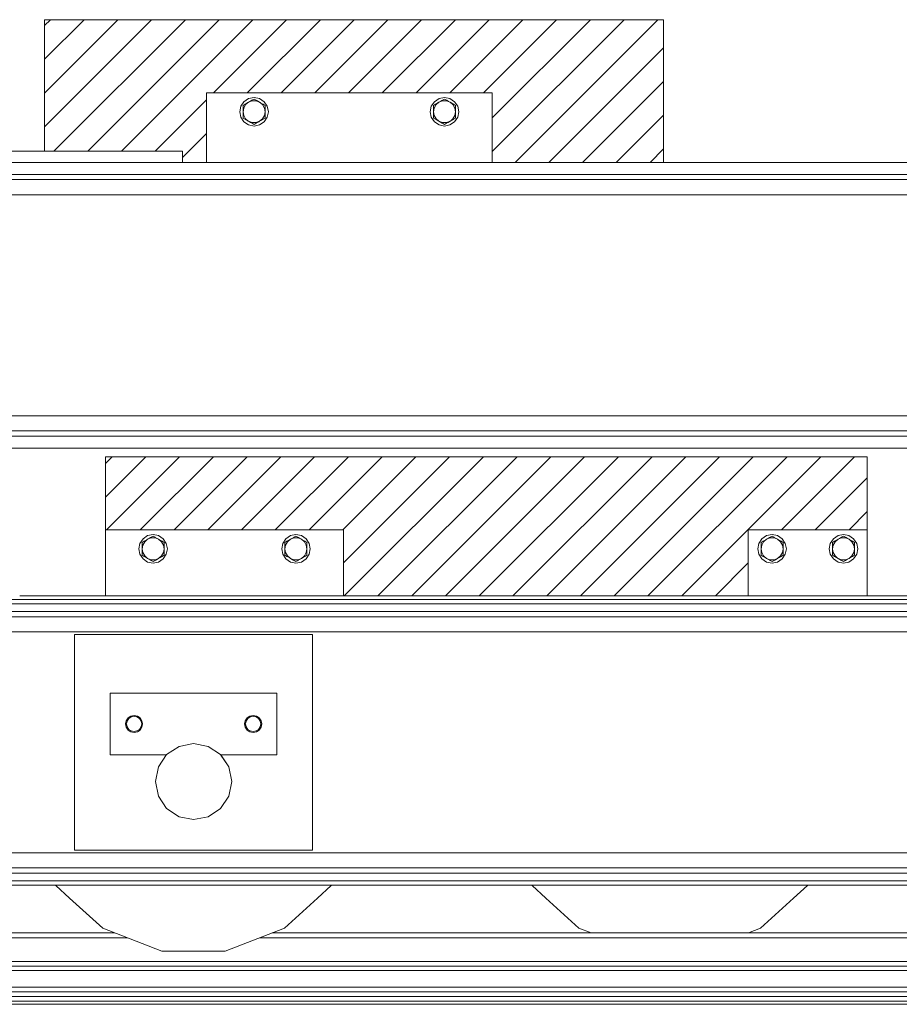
# Model space of a CAD drawing. Header units: millimetres. Extents: x 53056 to 116131, y -669674 to -625124.
# Tile 171 of 256: x 58090 to 59014, y -635887 to -634853. Entities that reach past the tile are written whole.
import ezdxf

# ---------------------------------------------------------------- set-up
doc = ezdxf.new("R2010")
doc.units = ezdxf.units.MM
doc.header["$MEASUREMENT"] = 0
doc.linetypes.add('DGN Style 1', pattern=[536.1990872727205, 0.8921781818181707, -535.3069090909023])
for name, color, linetype, lineweight in [('Main Cradle', 7, 'Continuous', 0), ('Main Cradle Blocks', 7, 'Continuous', 0), ('Main Cradle Rails', 7, 'Continuous', 0), ('Side Cradle Blocks', 7, 'Continuous', 0), ('Side Cradle Stbd', 7, 'Continuous', 0)]:
    doc.layers.add(name, color=color, linetype=linetype, lineweight=lineweight)

# ---------------------------------------------------------------- blocks, each defined once
blk = doc.blocks.new('*U55')
at = {"linetype": 'Continuous', "lineweight": 0}
h = blk.add_hatch(dxfattribs=at)
h.set_pattern_fill('HATCH', color=30, style=0, pattern_type=2)
h.set_pattern_definition([(45, (-25926.318318, 12465.791393), (-17.71895608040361, 17.71895608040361), [])])
h.paths.add_polyline_path([(-26332.89747780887, 12408.1757699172), (-26332.89747780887, 12396.1757699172), (-26307.75592507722, 12396.17580081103), (-26307.75592507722, 12469.45638980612), (-26007.75592507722, 12469.45638980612), (-26007.75592507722, 12396.1757699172), (-25827.75592507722, 12396.17580081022), (-25827.75592507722, 12546.1757699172), (-26477.75592507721, 12546.1757699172), (-26477.75592507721, 12408.1757699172)])
h = blk.add_hatch(dxfattribs=at)
h.set_pattern_fill('HATCH', color=30, style=0, pattern_type=2)
h.set_pattern_definition([(45, (-25950.134177, 12024.377416), (-17.71895608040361, 17.71895608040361), [])])
h.paths.add_polyline_path([(-25738.75592507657, 11940.97758303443), (-25738.75592507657, 12010.35817203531), (-25613.75592507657, 12010.35817203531), (-25613.75592507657, 12087.07755214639), (-26413.75592507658, 12087.07755214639), (-26413.75592507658, 12010.35817203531), (-26163.75592507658, 12010.35817203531), (-26163.75592507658, 11940.97755214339)])
at = {"color": 30, "linetype": 'Continuous', "lineweight": 0, "flags": 128}
for points in [[(-26332.89747780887, 12408.1757699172), (-26332.89747780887, 12396.1757699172), (-26307.75592507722, 12396.17580081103), (-26307.75592507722, 12469.45638980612), (-26007.75592507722, 12469.45638980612), (-26007.75592507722, 12396.1757699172), (-25827.75592507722, 12396.17580081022), (-25827.75592507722, 12546.1757699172), (-26477.75592507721, 12546.1757699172), (-26477.75592507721, 12408.1757699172), (-26332.89747780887, 12408.1757699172)], [(-25738.75592507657, 11940.97758303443), (-25738.75592507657, 12010.35817203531), (-25613.75592507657, 12010.35817203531), (-25613.75592507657, 12087.07755214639), (-26413.75592507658, 12087.07755214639), (-26413.75592507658, 12010.35817203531), (-26163.75592507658, 12010.35817203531), (-26163.75592507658, 11940.97755214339), (-25738.75592507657, 11940.97758303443)]]:
    blk.add_lwpolyline(points, close=True, dxfattribs=at)
at = {"layer": 'Main Cradle', "color": 7, "linetype": 'Continuous', "lineweight": 0}
for p, q in [((-25343.88767904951, 11937.07755214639), (-26643.8559250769, 11937.07755214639)), ((-26503.85230510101, 11940.97755214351), (-25343.88767904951, 11940.97755214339)), ((-26387.9447127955, 11932.46017458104), (-26643.8559250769, 11932.46017458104)), ((-26196.25590217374, 11900.30945071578), (-26446.25590217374, 11900.30944724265)), ((-26446.25590217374, 11900.30944724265), (-26446.25589902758, 11673.84921775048)), ((-26196.25589902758, 11673.84922122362), (-26196.25590217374, 11900.30945071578)), ((-26233.75587666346, 11838.87933550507), (-26408.75587666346, 11838.87933307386)), ((-26408.75587666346, 11838.87933307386), (-26408.75587576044, 11773.87933307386)), ((-26233.75587576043, 11773.87933550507), (-26233.75587666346, 11838.87933550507)), ((-26383.75585292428, 11815.3793395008), (-26387.20000380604, 11814.69425524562)), ((-26389.41271717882, 11800.72247642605), (-26391.14689922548, 11803.31786319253)), ((-26258.75590398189, 11797.37934039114), (-26262.20005488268, 11798.06442455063)), ((-26258.75591420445, 11798.37933249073), (-26261.81738167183, 11798.98829618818)), ((-26255.31175310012, 11798.06442464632), (-26258.75590398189, 11797.37934039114)), ((-26408.75587576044, 11773.87933307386), (-26349.82169710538, 11773.8793338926)), ((-26349.54033362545, 11774.16348829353), (-26349.82165936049, 11773.87933497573)), ((-26349.82165936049, 11773.87933497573), (-26349.8216593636, 11773.87933498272)), ((-26349.82166013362, 11773.8793340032), (-26349.82166015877, 11773.87933405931)), ((-26349.82166008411, 11773.8793338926), (-26349.82166013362, 11773.8793340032)), ((-26284.30076728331, 11761.18666968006), (-26292.97167751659, 11774.16360351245)), ((-26292.69023836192, 11773.87933577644), (-26292.69023835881, 11773.87933576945)), ((-26292.69023771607, 11773.87933485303), (-26292.69023766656, 11773.87933474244)), ((-26292.69023766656, 11773.87933474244), (-26292.69023764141, 11773.87933468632)), ((-26292.69020061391, 11773.87933468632), (-26233.75587576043, 11773.87933550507)), ((-26284.3391194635, 11761.244693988), (-26284.30506001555, 11761.19316449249)), ((-26281.25592684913, 11745.87946510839), (-26284.30068331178, 11761.18648840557)), ((-26336.5632851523, 11708.92415035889), (-26321.25594781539, 11705.8793318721)), ((-26303.28592507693, 11671.04692960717), (-26791.30589418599, 11671.04692960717)), ((-26446.25589902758, 11673.84921775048), (-26196.25589902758, 11673.84922122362)), ((-26781.59533711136, 11649.66949558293), (-26387.94471280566, 11649.66949558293)), ((-26643.8559250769, 11641.69492971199), (-26387.94471280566, 11641.69492971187)), ((-25343.88767904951, 11637.07755214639), (-26643.8559250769, 11637.07755214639)), ((-26225.86636613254, 11591.81999056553), (-26191.1132171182, 11623.50167288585)), ((-25725.86636613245, 11591.81999056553), (-25691.11321711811, 11623.50167288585)), ((-26287.96046108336, 11567.76460903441), (-26225.86636613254, 11591.81999056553)), ((-25738.61958961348, 11586.87936526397), (-25725.86636613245, 11591.81999056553))]:
    blk.add_line(p, q, dxfattribs=at)
at = {"layer": 'Main Cradle', "color": 7, "linetype": 'Continuous', "lineweight": 0, "flags": 128}
for points in [[(-25343.88767904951, 11932.46017458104), (-25571.25592507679, 11932.46017458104), (-25979.60031893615, 11932.46017458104), (-26387.9447127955, 11932.46017458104)], [(-25343.88767904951, 11919.05730642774), (-25815.26592507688, 11919.05730642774), (-26303.28592507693, 11919.05730642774), (-26788.23588402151, 11919.05730642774)], [(-25343.88767904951, 11924.48560870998), (-25571.25592507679, 11924.48560870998), (-25979.60031893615, 11924.48560870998), (-26387.9447127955, 11924.48560870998), (-26781.59533708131, 11924.48560870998)], [(-25343.88767904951, 11903.10817468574), (-25815.26592507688, 11903.10817468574), (-26303.28592507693, 11903.10817468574), (-26791.30589418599, 11903.10817468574)], [(-26387.20000380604, 11814.69425524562), (-26390.11981391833, 11812.74330044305), (-26392.0707686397, 11809.82349027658), (-26392.75585279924, 11806.37933937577), (-26392.07076854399, 11802.93518849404), (-26390.1198137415, 11800.01537838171), (-26387.20000357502, 11798.0644236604), (-26387.20000357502, 11798.0644236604)], [(-26391.14689922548, 11803.31786319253), (-26391.75586300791, 11806.37933064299), (-26391.14689931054, 11809.44079811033), (-26389.412717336, 11812.03618492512), (-26386.81733056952, 11813.77036697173), (-26383.75586311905, 11814.37933075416), (-26380.69439565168, 11813.77036705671), (-26378.09900883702, 11812.03618508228), (-26376.36482679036, 11809.44079831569), (-26375.75586300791, 11806.37933086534), (-26376.36482670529, 11803.31786339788), (-26376.36482670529, 11803.31786339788)], [(-26375.4409369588, 11802.93518872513), (-26375.4409369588, 11802.93518872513), (-26374.75585279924, 11806.37933962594), (-26375.44093705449, 11809.82349050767), (-26377.39189185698, 11812.74330062), (-26380.31170202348, 11814.69425534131), (-26383.75585292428, 11815.3793395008)], [(-26262.2000548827, 11798.06442455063), (-26262.20005488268, 11798.06442455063), (-26265.1198650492, 11800.01537927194), (-26267.07081985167, 11802.93518938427), (-26267.75590410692, 11806.37934026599), (-26267.07081994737, 11809.82349116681), (-26265.11986522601, 11812.74330133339), (-26262.20005511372, 11814.69425613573), (-26258.75590423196, 11815.37934039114), (-26255.31175333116, 11814.69425623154), (-26252.39194316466, 11812.74330151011), (-26250.44098836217, 11809.82349139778), (-26249.75590410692, 11806.37934051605), (-26250.44098826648, 11802.93518961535), (-26250.44098826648, 11802.93518961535)], [(-26261.81738167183, 11798.98829618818), (-26264.4127684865, 11800.72247816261), (-26266.14695053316, 11803.31786492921), (-26266.75591431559, 11806.37933237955), (-26266.14695061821, 11809.44079984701), (-26264.41276864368, 11812.03618666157), (-26261.8173818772, 11813.7703687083), (-26258.75591442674, 11814.37933249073), (-26255.69444695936, 11813.7703687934), (-26253.09906014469, 11812.03618681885), (-26251.36487809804, 11809.44080005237), (-26250.75591431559, 11806.37933260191), (-26251.36487801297, 11803.31786513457), (-26251.36487801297, 11803.31786513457)], [(-26387.20000357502, 11798.0644236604), (-26383.75585267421, 11797.3793395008), (-26380.31170179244, 11798.06442375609), (-26377.39189168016, 11800.01537855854), (-26375.4409369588, 11802.93518872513)], [(-26376.36482670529, 11803.31786339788), (-26378.09900867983, 11800.72247658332), (-26380.69439544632, 11798.9882945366), (-26383.75586289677, 11798.37933075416), (-26386.81733036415, 11798.9882944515)], [(-26251.36487801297, 11803.31786513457), (-26253.09905998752, 11800.72247831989), (-26255.694446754, 11798.98829627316), (-26258.75591420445, 11798.37933249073)], [(-26250.44098826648, 11802.93518961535), (-26252.39194298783, 11800.01537944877), (-26255.31175310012, 11798.06442464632)], [(-26386.81733036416, 11798.9882944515), (-26386.81733036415, 11798.9882944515), (-26389.41271717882, 11800.72247642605)], [(-26305.94861158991, 11782.8345133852), (-26321.25594892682, 11785.8793318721), (-26336.56328617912, 11782.83451295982), (-26349.54022001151, 11774.16360272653), (-26358.21112988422, 11761.18666865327)], [(-26284.30417379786, 11761.19182349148), (-26292.69023835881, 11773.87933576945), (-26292.97167751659, 11774.16360351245), (-26305.94861158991, 11782.8345133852), (-26305.94861158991, 11782.8345133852)], [(-26292.69023835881, 11773.87933576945), (-26292.97167761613, 11774.16360373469), (-26292.97167775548, 11774.16360382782)], [(-26284.30505989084, 11761.19316421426), (-26285.02312419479, 11762.27954386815), (-26292.54559438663, 11773.6604999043)], [(-26358.21112988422, 11761.18666865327), (-26358.21112988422, 11761.18666865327), (-26361.2559483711, 11745.87933131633), (-26358.2111294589, 11730.57199406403), (-26349.54021922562, 11717.59506023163), (-26336.5632851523, 11708.92415035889)], [(-26321.25594781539, 11705.8793318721), (-26305.94861056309, 11708.92415078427), (-26292.9716767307, 11717.59506101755), (-26284.30076685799, 11730.57199509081), (-26281.2559483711, 11745.87933242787), (-26284.30076728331, 11761.18666968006), (-26284.30092925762, 11761.18691473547)], [(-26284.30071851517, 11730.57199293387), (-26284.30071851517, 11730.57199293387), (-26281.25591493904, 11745.87925530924)], [(-26292.97163512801, 11717.59505435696), (-26292.97162838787, 11717.59505886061), (-26284.30071851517, 11730.57199293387)], [(-25343.88767904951, 11671.04692960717), (-25815.26592507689, 11671.04692960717), (-26303.28592507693, 11671.04692960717)], [(-25343.88767904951, 11655.09779786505), (-25815.26592507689, 11655.09779786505), (-26303.28592507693, 11655.09779786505), (-26788.23588402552, 11655.09779786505)], [(-26387.94471280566, 11649.66949558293), (-25979.60031894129, 11649.66949558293), (-25571.25592507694, 11649.66949558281), (-25343.88767904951, 11649.66949558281)], [(-26466.05357425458, 11637.07752125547), (-26465.85659625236, 11636.68193611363), (-26451.3985356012, 11623.50167268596)], [(-26387.94471280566, 11641.69492971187), (-25979.60031894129, 11641.69492971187), (-25571.25592507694, 11641.69492971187), (-25343.88767904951, 11641.69492971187)], [(-26191.11321733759, 11623.50167268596), (-26176.655153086, 11636.68194013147), (-26176.45817709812, 11637.07752125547)], [(-25966.05357425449, 11637.07752125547), (-25965.85659625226, 11636.68193611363), (-25951.3985356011, 11623.50167268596)], [(-25691.11321733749, 11623.50167268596), (-25676.65515308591, 11636.68194013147), (-25676.45817709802, 11637.07752125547)], [(-26451.3985358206, 11623.50167288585), (-26416.64538195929, 11591.81998791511), (-26354.55128634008, 11567.76460810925), (-26287.96046108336, 11567.76460903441)], [(-25951.3985358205, 11623.50167288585), (-25916.6453819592, 11591.81998791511), (-25903.8921642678, 11586.87936526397)]]:
    blk.add_lwpolyline(points, dxfattribs=at)
at = {"layer": 'Main Cradle Blocks', "color": 7, "linetype": 'Continuous', "lineweight": 0}
for p, q in [((-26413.75592507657, 12010.35820292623), (-26413.75592507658, 12087.07755214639)), ((-26413.75592507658, 12087.07755214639), (-25613.75592507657, 12087.07755214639)), ((-25613.75592507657, 12087.07755214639), (-25613.75592507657, 12010.3582115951)), ((-26413.75592507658, 12010.35817203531), (-26413.75592507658, 11940.97758303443)), ((-26163.75592507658, 12010.35817203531), (-26413.75592507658, 12010.35817203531)), ((-26163.75592507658, 12010.35817203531), (-26163.75592507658, 11940.97758303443)), ((-25738.75592507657, 12010.35817203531), (-25738.75592507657, 11940.97758303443)), ((-25613.75592507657, 12010.35817203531), (-25738.75592507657, 12010.35817203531)), ((-25613.75592507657, 11940.97758303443), (-25613.75592507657, 12010.35817203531)), ((-26375.33901485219, 11997.04567203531), (-26373.180971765, 11998.29161879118)), ((-26373.18094322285, 11998.29163527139), (-26373.038998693, 11998.37358698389)), ((-26369.54746996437, 12000.38942203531), (-26365.79119408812, 12001.76105100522)), ((-26369.49617656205, 12004.21636502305), (-26363.75592507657, 12005.35817203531)), ((-26365.89227378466, 12002.49975053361), (-26363.75592507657, 12003.73317203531)), ((-26363.75592507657, 12003.73317203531), (-26361.59788199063, 12002.48722527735)), ((-26361.59785344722, 12002.48720879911), (-26361.45590891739, 12002.40525708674)), ((-26357.96438018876, 12000.38942203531), (-26354.89837671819, 11997.82220618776)), ((-26354.30918400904, 11998.27909353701), (-26352.17283530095, 11997.04567203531)), ((-26223.20266614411, 11998.27909353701), (-26225.33901485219, 11997.04567203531)), ((-26219.54746996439, 12000.38942203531), (-26222.61347343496, 11997.82220618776)), ((-26215.91399670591, 12002.48720879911), (-26216.05594123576, 12002.40525708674)), ((-26213.75592507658, 12003.73317203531), (-26215.91396816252, 12002.48722527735)), ((-26208.0156735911, 12004.21636502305), (-26213.75592507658, 12005.35817203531)), ((-26211.61957636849, 12002.49975053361), (-26213.75592507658, 12003.73317203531)), ((-26207.96438018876, 12000.38942203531), (-26211.72065606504, 12001.76105100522)), ((-26204.33090693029, 11998.29163527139), (-26204.47285146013, 11998.37358698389)), ((-26202.17283530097, 11997.04567203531), (-26204.33087838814, 11998.29161879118)), ((-25725.33901485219, 11997.04567203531), (-25723.18097176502, 11998.29161879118)), ((-25723.18094322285, 11998.29163527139), (-25723.038998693, 11998.37358698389)), ((-25719.54746996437, 12000.38942203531), (-25715.79119408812, 12001.76105100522)), ((-25719.49617656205, 12004.21636502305), (-25713.75592507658, 12005.35817203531)), ((-25715.89227378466, 12002.49975053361), (-25713.75592507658, 12003.73317203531)), ((-25713.75592507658, 12003.73317203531), (-25711.59788199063, 12002.48722527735)), ((-25711.59785344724, 12002.48720879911), (-25711.45590891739, 12002.40525708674)), ((-25707.96438018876, 12000.38942203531), (-25704.89837671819, 11997.82220618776)), ((-25704.30918400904, 11998.27909353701), (-25702.17283530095, 11997.04567203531)), ((-25648.20266614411, 11998.27909353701), (-25650.33901485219, 11997.04567203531)), ((-25644.54746996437, 12000.38942203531), (-25647.61347343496, 11997.82220618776)), ((-25640.91399670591, 12002.48720879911), (-25641.05594123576, 12002.40525708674)), ((-25638.75592507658, 12003.73317203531), (-25640.91396816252, 12002.48722527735)), ((-25633.01567359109, 12004.21636502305), (-25638.75592507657, 12005.35817203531)), ((-25636.61957636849, 12002.49975053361), (-25638.75592507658, 12003.73317203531)), ((-25632.96438018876, 12000.38942203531), (-25636.72065606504, 12001.76105100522)), ((-25629.33090693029, 11998.29163527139), (-25629.47285146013, 11998.37358698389)), ((-25627.17283530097, 11997.04567203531), (-25629.33087838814, 11998.29161879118)), ((-26375.33901485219, 11990.35817203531), (-26374.6487424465, 11994.29701685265)), ((-26375.33901485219, 11992.73225759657), (-26375.33901485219, 11990.35817203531)), ((-26352.17283530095, 11990.1272822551), (-26352.86310770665, 11986.41932721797)), ((-26352.17283530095, 11994.68896405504), (-26352.17283530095, 11997.04567203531)), ((-26225.33901485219, 11994.68896405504), (-26225.33901485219, 11997.04567203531)), ((-26225.33901485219, 11990.1272822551), (-26224.6487424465, 11986.41932721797)), ((-26202.17283530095, 11990.35817203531), (-26202.86310770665, 11994.29701685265)), ((-26202.17283530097, 11992.73225759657), (-26202.17283530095, 11990.35817203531)), ((-25725.33901485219, 11990.35817203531), (-25724.6487424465, 11994.29701685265)), ((-25725.33901485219, 11992.73225759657), (-25725.33901485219, 11990.35817203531)), ((-25702.17283530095, 11990.1272822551), (-25702.86310770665, 11986.41932721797)), ((-25702.17283530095, 11994.68896405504), (-25702.17283530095, 11997.04567203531)), ((-25650.33901485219, 11994.68896405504), (-25650.33901485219, 11997.04567203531)), ((-25650.33901485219, 11990.1272822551), (-25649.6487424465, 11986.41932721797)), ((-25627.17283530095, 11990.35817203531), (-25627.86310770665, 11994.29701685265)), ((-25627.17283530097, 11992.73225759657), (-25627.17283530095, 11990.35817203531)), ((-26375.33901485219, 11983.67067203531), (-26375.33901485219, 11985.3917636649)), ((-26375.33901485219, 11983.67067203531), (-26373.20266614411, 11982.43725053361)), ((-26373.20266614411, 11982.43725053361), (-26372.54726053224, 11982.05885192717)), ((-26369.54746996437, 11980.32692203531), (-26372.61347343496, 11982.89413788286)), ((-26369.54746996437, 11980.32692203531), (-26365.79119408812, 11978.9552930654)), ((-26365.91399670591, 11978.22913527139), (-26366.05594123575, 11978.31108698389)), ((-26363.75592507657, 11976.98317203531), (-26365.91396816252, 11978.22911879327)), ((-26361.61957636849, 11978.21659353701), (-26363.75592507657, 11976.98317203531)), ((-26354.33087838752, 11982.42472527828), (-26354.47285146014, 11982.34275708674)), ((-26354.47285146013, 11982.34275708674), (-26354.33087838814, 11982.42472527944)), ((-26354.33087838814, 11982.42472527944), (-26352.17283530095, 11983.67067203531)), ((-26352.17283530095, 11985.3917636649), (-26352.17283530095, 11983.67067203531)), ((-26225.33901485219, 11985.3917636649), (-26225.33901485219, 11983.67067203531)), ((-26225.33901485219, 11983.67067203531), (-26223.18097176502, 11982.42472527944)), ((-26223.18097176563, 11982.42472527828), (-26223.038998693, 11982.34275708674)), ((-26223.038998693, 11982.34275708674), (-26223.18097176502, 11982.42472527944)), ((-26223.038998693, 11982.34275708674), (-26221.02373216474, 11981.17924241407)), ((-26215.89227378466, 11978.21659353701), (-26213.75592507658, 11976.98317203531)), ((-26213.75592507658, 11976.98317203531), (-26211.59788199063, 11978.22911879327)), ((-26207.96438018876, 11980.32692203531), (-26211.72065606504, 11978.9552930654)), ((-26211.59785344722, 11978.22913527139), (-26211.45590891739, 11978.31108698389)), ((-26207.96438018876, 11980.32692203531), (-26204.89837671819, 11982.89413788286)), ((-26204.30918400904, 11982.43725053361), (-26204.9645896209, 11982.05885192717)), ((-26204.30918400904, 11982.43725053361), (-26202.17283530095, 11983.67067203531)), ((-26202.17283530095, 11983.67067203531), (-26202.17283530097, 11985.3917636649)), ((-25725.33901485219, 11983.67067203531), (-25725.33901485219, 11985.3917636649)), ((-25725.33901485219, 11983.67067203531), (-25723.20266614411, 11982.43725053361)), ((-25723.20266614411, 11982.43725053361), (-25722.54726053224, 11982.05885192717)), ((-25719.54746996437, 11980.32692203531), (-25722.61347343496, 11982.89413788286)), ((-25722.54726053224, 11982.05885192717), (-25721.5054066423, 11981.45733730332)), ((-25719.54746996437, 11980.32692203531), (-25715.79119408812, 11978.9552930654)), ((-25715.91399670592, 11978.22913527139), (-25716.05594123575, 11978.31108698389)), ((-25713.75592507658, 11976.98317203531), (-25715.91396816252, 11978.22911879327)), ((-25711.61957636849, 11978.21659353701), (-25713.75592507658, 11976.98317203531)), ((-25704.33087838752, 11982.42472527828), (-25704.47285146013, 11982.34275708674)), ((-25704.47285146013, 11982.34275708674), (-25704.33087838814, 11982.42472527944)), ((-25704.33087838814, 11982.42472527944), (-25702.17283530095, 11983.67067203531)), ((-25702.17283530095, 11985.3917636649), (-25702.17283530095, 11983.67067203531)), ((-25650.33901485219, 11985.3917636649), (-25650.33901485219, 11983.67067203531)), ((-25650.33901485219, 11983.67067203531), (-25648.18097176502, 11982.42472527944)), ((-25648.18097176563, 11982.42472527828), (-25648.038998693, 11982.34275708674)), ((-25648.038998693, 11982.34275708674), (-25648.18097176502, 11982.42472527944)), ((-25640.89227378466, 11978.21659353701), (-25638.75592507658, 11976.98317203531)), ((-25638.75592507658, 11976.98317203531), (-25636.59788199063, 11978.22911879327)), ((-25632.96438018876, 11980.32692203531), (-25636.72065606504, 11978.9552930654)), ((-25636.59785344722, 11978.22913527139), (-25636.45590891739, 11978.31108698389)), ((-25632.96438018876, 11980.32692203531), (-25629.89837671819, 11982.89413788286)), ((-25629.30918400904, 11982.43725053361), (-25629.9645896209, 11982.05885192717)), ((-25629.30918400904, 11982.43725053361), (-25627.17283530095, 11983.67067203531)), ((-25627.17283530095, 11983.67067203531), (-25627.17283530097, 11985.3917636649))]:
    blk.add_line(p, q, dxfattribs=at)
at = {"layer": 'Main Cradle Blocks', "color": 7, "linetype": 'Continuous', "lineweight": 0, "flags": 128}
for points in [[(-26363.75592507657, 12005.35817203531), (-26358.0156735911, 12004.21636502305), (-26353.14932335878, 12000.96477375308), (-26349.89773208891, 11996.0984235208), (-26348.75592507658, 11990.35817203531), (-26349.89773208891, 11984.61792054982), (-26353.14932335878, 11979.75157031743), (-26358.0156735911, 11976.49997904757), (-26363.75592507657, 11975.35817203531), (-26369.49617656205, 11976.49997904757), (-26374.36252679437, 11979.75157031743), (-26377.61411806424, 11984.61792054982), (-26378.75592507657, 11990.35817203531), (-26377.61411806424, 11996.0984235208), (-26374.36252679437, 12000.96477375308), (-26369.49617656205, 12004.21636502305)], [(-26374.6487424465, 11994.29701685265), (-26372.61347343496, 11997.82220618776), (-26369.54746996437, 12000.38942203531)], [(-26373.180971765, 11998.29161879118), (-26373.038998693, 11998.37358698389), (-26371.02373216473, 11999.53710165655), (-26370.28929621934, 11999.96112844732), (-26369.54746996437, 12000.38942203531), (-26367.58953328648, 12001.51983730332), (-26366.54767939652, 12002.12135192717), (-26365.89227378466, 12002.49975053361)], [(-26365.79119408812, 12001.76105100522), (-26361.72065606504, 12001.76105100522), (-26357.96438018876, 12000.38942203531)], [(-26361.59788199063, 12002.48722527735), (-26361.45590891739, 12002.40525708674), (-26359.44064238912, 12001.24174241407), (-26358.70620644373, 12000.8177156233), (-26357.96438018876, 12000.38942203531), (-26356.00644351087, 11999.25900676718), (-26354.96458962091, 11998.65749214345)], [(-26354.9645896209, 11998.65749214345), (-26354.9645896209, 11998.65749214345), (-26354.30918400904, 11998.27909353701)], [(-26208.0156735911, 12004.21636502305), (-26203.14932335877, 12000.96477375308), (-26199.89773208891, 11996.0984235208), (-26198.75592507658, 11990.35817203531), (-26199.89773208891, 11984.61792054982), (-26203.14932335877, 11979.75157031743), (-26208.0156735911, 11976.49997904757), (-26213.75592507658, 11975.35817203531), (-26219.49617656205, 11976.49997904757), (-26224.36252679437, 11979.75157031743), (-26227.61411806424, 11984.61792054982), (-26228.75592507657, 11990.35817203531), (-26227.61411806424, 11996.0984235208), (-26224.36252679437, 12000.96477375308), (-26219.49617656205, 12004.21636502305), (-26213.75592507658, 12005.35817203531)], [(-26223.20266614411, 11998.27909353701), (-26222.54726053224, 11998.65749214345), (-26221.50540664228, 11999.25900676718), (-26219.54746996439, 12000.38942203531), (-26218.80564370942, 12000.8177156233), (-26218.07120776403, 12001.24174241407), (-26216.05594123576, 12002.40525708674), (-26215.91396816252, 12002.48722527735)], [(-26219.54746996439, 12000.38942203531), (-26215.79119408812, 12001.76105100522), (-26211.72065606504, 12001.76105100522)], [(-26211.61957636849, 12002.49975053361), (-26210.96417075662, 12002.12135192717), (-26209.92231686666, 12001.51983730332), (-26207.96438018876, 12000.38942203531), (-26207.2225539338, 11999.96112844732), (-26206.48811798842, 11999.53710165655), (-26204.47285146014, 11998.37358698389), (-26204.33087838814, 11998.29161879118)], [(-26207.96438018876, 12000.38942203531), (-26204.89837671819, 11997.82220618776), (-26202.86310770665, 11994.29701685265)], [(-25713.75592507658, 12005.35817203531), (-25708.0156735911, 12004.21636502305), (-25703.14932335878, 12000.96477375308), (-25699.89773208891, 11996.0984235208), (-25698.75592507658, 11990.35817203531), (-25699.89773208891, 11984.61792054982), (-25703.14932335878, 11979.75157031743), (-25708.0156735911, 11976.49997904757), (-25713.75592507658, 11975.35817203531), (-25719.49617656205, 11976.49997904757), (-25724.36252679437, 11979.75157031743), (-25727.61411806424, 11984.61792054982), (-25728.75592507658, 11990.35817203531), (-25727.61411806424, 11996.0984235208), (-25724.36252679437, 12000.96477375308), (-25719.49617656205, 12004.21636502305)], [(-25724.6487424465, 11994.29701685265), (-25722.61347343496, 11997.82220618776), (-25719.54746996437, 12000.38942203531)], [(-25723.18097176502, 11998.29161879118), (-25723.038998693, 11998.37358698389), (-25721.02373216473, 11999.53710165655), (-25720.28929621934, 11999.96112844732), (-25719.54746996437, 12000.38942203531), (-25717.58953328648, 12001.51983730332), (-25716.54767939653, 12002.12135192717)], [(-25716.54767939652, 12002.12135192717), (-25716.54767939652, 12002.12135192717), (-25715.89227378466, 12002.49975053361)], [(-25715.79119408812, 12001.76105100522), (-25711.72065606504, 12001.76105100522), (-25707.96438018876, 12000.38942203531)], [(-25711.59788199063, 12002.48722527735), (-25711.45590891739, 12002.40525708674), (-25709.44064238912, 12001.24174241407), (-25708.70620644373, 12000.8177156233), (-25707.96438018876, 12000.38942203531), (-25706.00644351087, 11999.25900676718), (-25704.9645896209, 11998.65749214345)], [(-25704.9645896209, 11998.65749214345), (-25704.9645896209, 11998.65749214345), (-25704.30918400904, 11998.27909353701)], [(-25633.01567359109, 12004.21636502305), (-25628.14932335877, 12000.96477375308), (-25624.8977320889, 11996.0984235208), (-25623.75592507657, 11990.35817203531), (-25624.8977320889, 11984.61792054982), (-25628.14932335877, 11979.75157031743), (-25633.01567359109, 11976.49997904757), (-25638.75592507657, 11975.35817203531), (-25644.49617656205, 11976.49997904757), (-25649.36252679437, 11979.75157031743), (-25652.61411806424, 11984.61792054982), (-25653.75592507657, 11990.35817203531), (-25652.61411806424, 11996.0984235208), (-25649.36252679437, 12000.96477375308), (-25644.49617656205, 12004.21636502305), (-25638.75592507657, 12005.35817203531)], [(-25648.20266614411, 11998.27909353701), (-25647.54726053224, 11998.65749214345), (-25646.5054066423, 11999.25900676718)], [(-25646.5054066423, 11999.25900676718), (-25646.5054066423, 11999.25900676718), (-25644.54746996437, 12000.38942203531), (-25643.80564370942, 12000.8177156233), (-25643.07120776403, 12001.24174241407), (-25641.05594123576, 12002.40525708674), (-25640.91396816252, 12002.48722527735)], [(-25644.54746996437, 12000.38942203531), (-25640.79119408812, 12001.76105100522), (-25636.72065606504, 12001.76105100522)], [(-25636.61957636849, 12002.49975053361), (-25635.96417075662, 12002.12135192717), (-25634.92231686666, 12001.51983730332)], [(-25634.92231686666, 12001.51983730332), (-25634.92231686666, 12001.51983730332), (-25632.96438018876, 12000.38942203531), (-25632.2225539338, 11999.96112844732), (-25631.48811798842, 11999.53710165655), (-25629.47285146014, 11998.37358698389), (-25629.33087838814, 11998.29161879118)], [(-25632.96438018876, 12000.38942203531), (-25629.89837671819, 11997.82220618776), (-25627.86310770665, 11994.29701685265)], [(-26375.33901485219, 11997.04567203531), (-26375.33901485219, 11994.68896405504), (-26375.33901485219, 11994.5506673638), (-26375.33901485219, 11992.73225759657)], [(-26375.33901485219, 11985.3917636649), (-26375.33901485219, 11986.1495671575), (-26375.33901485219, 11987.77890698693), (-26375.33901485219, 11990.1272822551), (-26375.33901485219, 11990.35817203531)], [(-26372.61347343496, 11982.89413788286), (-26374.6487424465, 11986.41932721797), (-26375.33901485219, 11990.1272822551)], [(-26354.89837671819, 11997.82220618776), (-26352.86310770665, 11994.29701685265), (-26352.17283530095, 11990.35817203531)], [(-26352.17283530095, 11985.3917636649), (-26352.17283530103, 11986.14774867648), (-26352.17283530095, 11987.9344735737), (-26352.17283530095, 11990.1272822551), (-26352.17283530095, 11990.35817203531), (-26352.17283530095, 11992.37780137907), (-26352.17283530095, 11994.55140160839), (-26352.17283530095, 11994.68896405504)], [(-26225.33901485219, 11990.35817203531), (-26224.6487424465, 11994.29701685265), (-26222.61347343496, 11997.82220618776)], [(-26225.33901485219, 11994.68896405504), (-26225.33901485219, 11994.55140160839), (-26225.33901485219, 11992.37780137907), (-26225.33901485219, 11990.35817203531), (-26225.33901485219, 11990.1272822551), (-26225.33901485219, 11987.9344735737), (-26225.3390148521, 11986.14774867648), (-26225.33901485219, 11985.3917636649)], [(-26202.17283530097, 11990.1272822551), (-26202.86310770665, 11986.41932721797), (-26204.89837671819, 11982.89413788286)], [(-26202.17283530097, 11992.73225759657), (-26202.17283530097, 11994.5506673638), (-26202.17283530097, 11994.68896405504), (-26202.17283530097, 11997.04567203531)], [(-26202.17283530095, 11990.35817203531), (-26202.17283530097, 11990.1272822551), (-26202.17283530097, 11987.77890698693), (-26202.17283530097, 11986.1495671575), (-26202.17283530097, 11985.3917636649)], [(-25725.33901485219, 11997.04567203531), (-25725.33901485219, 11994.68896405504), (-25725.33901485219, 11994.5506673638), (-25725.33901485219, 11992.73225759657)], [(-25725.33901485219, 11985.3917636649), (-25725.33901485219, 11986.1495671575), (-25725.33901485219, 11987.77890698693), (-25725.33901485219, 11990.1272822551), (-25725.33901485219, 11990.35817203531)], [(-25722.61347343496, 11982.89413788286), (-25724.6487424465, 11986.41932721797), (-25725.33901485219, 11990.1272822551)], [(-25704.89837671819, 11997.82220618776), (-25702.86310770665, 11994.29701685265), (-25702.17283530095, 11990.35817203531)], [(-25702.17283530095, 11985.3917636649), (-25702.17283530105, 11986.14774867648), (-25702.17283530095, 11987.9344735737), (-25702.17283530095, 11990.1272822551), (-25702.17283530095, 11990.35817203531), (-25702.17283530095, 11992.37780137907), (-25702.17283530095, 11994.55140160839), (-25702.17283530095, 11994.68896405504)], [(-25650.33901485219, 11990.35817203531), (-25649.6487424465, 11994.29701685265), (-25647.61347343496, 11997.82220618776)], [(-25650.33901485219, 11994.68896405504), (-25650.33901485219, 11994.55140160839), (-25650.33901485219, 11992.37780137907), (-25650.33901485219, 11990.35817203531), (-25650.33901485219, 11990.1272822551), (-25650.33901485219, 11987.9344735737), (-25650.3390148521, 11986.14774867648), (-25650.33901485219, 11985.3917636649)], [(-25627.17283530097, 11990.1272822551), (-25627.86310770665, 11986.41932721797), (-25629.89837671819, 11982.89413788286)], [(-25627.17283530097, 11992.73225759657), (-25627.17283530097, 11994.5506673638), (-25627.17283530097, 11994.68896405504), (-25627.17283530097, 11997.04567203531)], [(-25627.17283530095, 11990.35817203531), (-25627.17283530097, 11990.1272822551), (-25627.17283530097, 11987.77890698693), (-25627.17283530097, 11986.1495671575), (-25627.17283530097, 11985.3917636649)], [(-26372.54726053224, 11982.05885192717), (-26371.50540664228, 11981.45733730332), (-26369.54746996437, 11980.32692203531), (-26368.80564370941, 11979.89862844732), (-26368.07120776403, 11979.47460165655), (-26366.05594123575, 11978.31108698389), (-26365.91396816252, 11978.22911879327)], [(-26365.79119408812, 11978.9552930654), (-26361.72065606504, 11978.9552930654), (-26357.96438018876, 11980.32692203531)], [(-26361.61957636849, 11978.21659353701), (-26360.96417075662, 11978.59499214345), (-26359.92231686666, 11979.19650676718), (-26357.96438018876, 11980.32692203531), (-26357.59422257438, 11980.54063263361), (-26357.2225539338, 11980.7552156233), (-26356.48811798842, 11981.17924241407), (-26354.47285146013, 11982.34275708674)], [(-26352.86310770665, 11986.41932721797), (-26354.89837671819, 11982.89413788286), (-26357.59422257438, 11980.54063263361)], [(-26219.91762757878, 11980.54063263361), (-26222.61347343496, 11982.89413788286), (-26224.6487424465, 11986.41932721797)], [(-26221.02373216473, 11981.17924241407), (-26221.02373216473, 11981.17924241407), (-26220.28929621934, 11980.7552156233), (-26219.91762757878, 11980.54063263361), (-26219.54746996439, 11980.32692203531)], [(-26219.54746996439, 11980.32692203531), (-26219.54746996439, 11980.32692203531), (-26217.58953328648, 11979.19650676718), (-26216.54767939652, 11978.59499214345), (-26215.89227378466, 11978.21659353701)], [(-26219.54746996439, 11980.32692203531), (-26215.79119408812, 11978.9552930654), (-26211.72065606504, 11978.9552930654)], [(-26211.59788199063, 11978.22911879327), (-26211.45590891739, 11978.31108698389), (-26209.44064238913, 11979.47460165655)], [(-26209.44064238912, 11979.47460165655), (-26209.44064238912, 11979.47460165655), (-26208.70620644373, 11979.89862844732), (-26207.96438018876, 11980.32692203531), (-26206.00644351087, 11981.45733730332), (-26204.9645896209, 11982.05885192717)], [(-25721.50540664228, 11981.45733730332), (-25721.50540664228, 11981.45733730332), (-25719.54746996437, 11980.32692203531), (-25718.80564370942, 11979.89862844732), (-25718.07120776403, 11979.47460165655), (-25716.05594123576, 11978.31108698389), (-25715.91396816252, 11978.22911879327)], [(-25715.79119408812, 11978.9552930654), (-25711.72065606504, 11978.9552930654), (-25707.96438018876, 11980.32692203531)], [(-25711.61957636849, 11978.21659353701), (-25710.96417075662, 11978.59499214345), (-25709.92231686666, 11979.19650676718), (-25707.96438018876, 11980.32692203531), (-25707.59422257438, 11980.54063263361), (-25707.2225539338, 11980.7552156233), (-25706.48811798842, 11981.17924241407), (-25704.47285146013, 11982.34275708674)], [(-25702.86310770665, 11986.41932721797), (-25704.89837671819, 11982.89413788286), (-25707.59422257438, 11980.54063263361)], [(-25644.91762757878, 11980.54063263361), (-25647.61347343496, 11982.89413788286), (-25649.6487424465, 11986.41932721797)], [(-25648.038998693, 11982.34275708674), (-25646.02373216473, 11981.17924241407), (-25645.28929621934, 11980.7552156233)], [(-25645.28929621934, 11980.7552156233), (-25645.28929621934, 11980.7552156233), (-25644.91762757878, 11980.54063263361), (-25644.54746996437, 11980.32692203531), (-25642.58953328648, 11979.19650676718), (-25641.54767939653, 11978.59499214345)], [(-25644.54746996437, 11980.32692203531), (-25640.79119408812, 11978.9552930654), (-25636.72065606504, 11978.9552930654)], [(-25641.54767939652, 11978.59499214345), (-25641.54767939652, 11978.59499214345), (-25640.89227378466, 11978.21659353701)], [(-25636.59788199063, 11978.22911879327), (-25636.45590891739, 11978.31108698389), (-25634.44064238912, 11979.47460165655), (-25633.70620644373, 11979.89862844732), (-25632.96438018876, 11980.32692203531), (-25631.00644351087, 11981.45733730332), (-25629.9645896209, 11982.05885192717)]]:
    blk.add_lwpolyline(points, dxfattribs=at)
at = {"layer": 'Main Cradle Rails', "color": 7, "linetype": 'Continuous', "lineweight": 0}
for p, q in [((-29625.58300908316, 11586.87933437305), (-26403.89217004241, 11586.87933437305)), ((-26238.61958383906, 11586.87933437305), (-25343.88767904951, 11586.87933437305)), ((-29625.58300908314, 11581.87933437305), (-26390.9856817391, 11581.87933437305)), ((-26251.52607107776, 11581.87933437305), (-25343.88767904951, 11581.87933437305)), ((-29625.58300908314, 11556.8793343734), (-25343.88767904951, 11556.8793343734)), ((-25343.88767904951, 11551.88130860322), (-29625.58300908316, 11551.88130860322)), ((-29625.58300908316, 11547.51183737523), (-25343.88767904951, 11547.51183737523)), ((-29625.58300908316, 11529.81900909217), (-25343.88767904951, 11529.81900909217)), ((-29625.58300908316, 11524.83397804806), (-25343.88767904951, 11524.83397804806)), ((-29625.58300908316, 11520.23712008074), (-25343.88767904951, 11520.23712008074)), ((-29625.58300908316, 11515.25208903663), (-25343.88767904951, 11515.25208903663)), ((-29625.58300908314, 11511.8793343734), (-25343.88767904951, 11511.8793343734))]:
    blk.add_line(p, q, dxfattribs=at)
at = {"layer": 'Side Cradle Blocks', "color": 7, "linetype": 'Continuous', "lineweight": 0}
for p, q in [((-25827.75592507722, 12546.1757699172), (-26477.75592507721, 12546.1757699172)), ((-26477.75592507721, 12546.1757699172), (-26477.75592507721, 12408.17580080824)), ((-25827.75592507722, 12546.1757699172), (-25827.75592507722, 12396.17580081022)), ((-26307.75592507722, 12396.17580081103), (-26307.75592507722, 12469.45638980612)), ((-26307.75592507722, 12469.45638980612), (-26007.75592507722, 12469.45638980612)), ((-26252.01567359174, 12463.31458279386), (-26257.75592507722, 12464.45638980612)), ((-26063.49617656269, 12463.31458279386), (-26057.75592507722, 12464.45638980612)), ((-26007.75592507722, 12469.45638980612), (-26007.75592507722, 12396.17580081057)), ((-26267.20266614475, 12457.37731130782), (-26269.33901485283, 12456.14388980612)), ((-26269.33901485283, 12453.78718182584), (-26269.33901485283, 12456.14388980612)), ((-26263.54746996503, 12459.48763980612), (-26266.6134734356, 12456.92042395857)), ((-26259.91399670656, 12461.58542656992), (-26260.05594123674, 12461.50347485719)), ((-26257.75592507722, 12462.83138980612), (-26259.91396816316, 12461.58544304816)), ((-26255.61957636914, 12461.59796830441), (-26257.75592507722, 12462.83138980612)), ((-26251.96438018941, 12459.48763980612), (-26255.72065606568, 12460.85926877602)), ((-26248.33090693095, 12457.3898530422), (-26248.47285146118, 12457.47180475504)), ((-26246.17283530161, 12456.14388980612), (-26248.33087838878, 12457.38983656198)), ((-26246.17283530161, 12449.45638980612), (-26246.86310770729, 12453.39523462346)), ((-26069.33901485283, 12456.14388980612), (-26067.18097176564, 12457.38983656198)), ((-26069.33901485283, 12449.45638980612), (-26068.64874244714, 12453.39523462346)), ((-26067.18094322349, 12457.3898530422), (-26067.03899869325, 12457.47180475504)), ((-26063.54746996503, 12459.48763980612), (-26059.79119408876, 12460.85926877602)), ((-26059.8922737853, 12461.59796830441), (-26057.75592507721, 12462.83138980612)), ((-26057.75592507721, 12462.83138980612), (-26055.59788199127, 12461.58544304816)), ((-26055.59785344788, 12461.58542656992), (-26055.45590891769, 12461.50347485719)), ((-26051.9643801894, 12459.48763980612), (-26048.89837671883, 12456.92042395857)), ((-26048.30918400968, 12457.37731130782), (-26046.17283530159, 12456.14388980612)), ((-26046.17283530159, 12453.78718182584), (-26046.17283530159, 12456.14388980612)), ((-26269.33901485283, 12449.2255000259), (-26268.64874244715, 12445.51754498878)), ((-26269.33901485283, 12444.4899814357), (-26269.33901485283, 12442.76888980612)), ((-26269.33901485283, 12442.76888980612), (-26267.18097176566, 12441.52294305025)), ((-26248.30918400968, 12441.53546830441), (-26246.17283530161, 12442.76888980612)), ((-26246.17283530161, 12451.83047536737), (-26246.17283530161, 12449.45638980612)), ((-26246.17283530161, 12442.76888980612), (-26246.17283530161, 12444.4899814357)), ((-26069.33901485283, 12451.83047536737), (-26069.33901485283, 12449.45638980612)), ((-26069.33901485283, 12442.76888980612), (-26069.33901485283, 12444.4899814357)), ((-26069.33901485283, 12442.76888980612), (-26067.20266614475, 12441.53546830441)), ((-26048.33087838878, 12441.52294305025), (-26046.17283530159, 12442.76888980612)), ((-26046.17283530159, 12449.2255000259), (-26046.86310770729, 12445.51754498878)), ((-26046.17283530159, 12444.4899814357), (-26046.17283530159, 12442.76888980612)), ((-26267.18097176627, 12441.5229430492), (-26267.03899869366, 12441.44097485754)), ((-26267.03899869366, 12441.44097485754), (-26267.18097176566, 12441.52294305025)), ((-26259.8922737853, 12437.31481130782), (-26257.75592507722, 12436.08138980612)), ((-26257.75592507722, 12436.08138980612), (-26255.59788199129, 12437.32733656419)), ((-26251.96438018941, 12439.42513980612), (-26255.72065606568, 12438.05351083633)), ((-26255.59785344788, 12437.3273530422), (-26255.45590891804, 12437.40930475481)), ((-26251.96438018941, 12439.42513980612), (-26248.89837671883, 12441.99235565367)), ((-26248.30918400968, 12441.53546830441), (-26248.96458962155, 12441.15706969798)), ((-26067.20266614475, 12441.53546830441), (-26066.54726053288, 12441.15706969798)), ((-26063.54746996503, 12439.42513980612), (-26066.61347343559, 12441.99235565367)), ((-26063.54746996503, 12439.42513980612), (-26059.79119408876, 12438.05351083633)), ((-26059.91399670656, 12437.3273530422), (-26060.0559412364, 12437.40930475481)), ((-26057.75592507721, 12436.08138980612), (-26059.91396816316, 12437.32733656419)), ((-26055.61957636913, 12437.31481130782), (-26057.75592507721, 12436.08138980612)), ((-26048.33087838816, 12441.5229430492), (-26048.47285146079, 12441.44097485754)), ((-26048.47285146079, 12441.44097485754), (-26048.33087838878, 12441.52294305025))]:
    blk.add_line(p, q, dxfattribs=at)
at = {"layer": 'Side Cradle Blocks', "color": 7, "linetype": 'Continuous', "lineweight": 0, "flags": 128}
for points in [[(-26252.01567359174, 12463.31458279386), (-26247.14932335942, 12460.06299152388), (-26243.89773208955, 12455.19664129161), (-26242.75592507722, 12449.45638980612), (-26243.89773208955, 12443.71613832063), (-26247.14932335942, 12438.84978808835), (-26252.01567359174, 12435.59819681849), (-26257.75592507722, 12434.45638980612), (-26263.4961765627, 12435.59819681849), (-26268.36252679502, 12438.84978808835), (-26271.61411806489, 12443.71613832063), (-26272.75592507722, 12449.45638980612), (-26271.61411806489, 12455.19664129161), (-26268.36252679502, 12460.06299152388), (-26263.4961765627, 12463.31458279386), (-26257.75592507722, 12464.45638980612)], [(-26057.75592507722, 12464.45638980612), (-26052.01567359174, 12463.31458279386), (-26047.14932335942, 12460.06299152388), (-26043.89773208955, 12455.19664129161), (-26042.75592507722, 12449.45638980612), (-26043.89773208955, 12443.71613832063), (-26047.14932335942, 12438.84978808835), (-26052.01567359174, 12435.59819681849), (-26057.75592507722, 12434.45638980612), (-26063.49617656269, 12435.59819681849), (-26068.36252679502, 12438.84978808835), (-26071.61411806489, 12443.71613832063), (-26072.75592507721, 12449.45638980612), (-26071.61411806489, 12455.19664129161), (-26068.36252679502, 12460.06299152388), (-26063.49617656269, 12463.31458279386)], [(-26269.33901485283, 12449.45638980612), (-26268.64874244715, 12453.39523462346), (-26266.6134734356, 12456.92042395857)], [(-26269.33901485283, 12453.78718182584), (-26269.33901485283, 12453.6496193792), (-26269.33901485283, 12451.47601914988), (-26269.33901485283, 12449.45638980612), (-26269.33901485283, 12449.2255000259), (-26269.33901485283, 12447.03269134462), (-26269.33901485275, 12445.24596644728), (-26269.33901485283, 12444.4899814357)], [(-26267.20266614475, 12457.37731130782), (-26266.54726053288, 12457.75570991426), (-26265.50540664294, 12458.35722453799), (-26263.54746996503, 12459.48763980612), (-26262.80564371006, 12459.91593339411), (-26262.07120776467, 12460.33996018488), (-26260.0559412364, 12461.50347485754), (-26259.91396816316, 12461.58544304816)], [(-26263.54746996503, 12459.48763980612), (-26259.79119408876, 12460.85926877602), (-26255.72065606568, 12460.85926877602)], [(-26255.61957636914, 12461.59796830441), (-26254.96417075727, 12461.21956969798), (-26253.92231686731, 12460.61805507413), (-26251.96438018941, 12459.48763980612), (-26251.22255393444, 12459.05934621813), (-26250.48811798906, 12458.63531942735), (-26248.47285146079, 12457.47180475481), (-26248.33087838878, 12457.38983656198)], [(-26251.96438018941, 12459.48763980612), (-26248.89837671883, 12456.92042395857), (-26246.86310770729, 12453.39523462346)], [(-26246.17283530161, 12451.83047536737), (-26246.17283530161, 12453.64888513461), (-26246.17283530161, 12453.78718182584), (-26246.17283530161, 12456.14388980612)], [(-26069.33901485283, 12456.14388980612), (-26069.33901485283, 12453.78718182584), (-26069.33901485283, 12453.64888513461), (-26069.33901485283, 12451.83047536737)], [(-26068.64874244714, 12453.39523462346), (-26066.61347343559, 12456.92042395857), (-26063.54746996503, 12459.48763980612)], [(-26067.18097176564, 12457.38983656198), (-26067.03899869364, 12457.47180475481), (-26065.02373216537, 12458.63531942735), (-26064.28929621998, 12459.05934621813), (-26063.54746996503, 12459.48763980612), (-26061.58953328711, 12460.61805507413), (-26060.54767939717, 12461.21956969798), (-26059.8922737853, 12461.59796830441)], [(-26059.79119408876, 12460.85926877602), (-26055.72065606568, 12460.85926877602), (-26051.9643801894, 12459.48763980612)], [(-26055.59788199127, 12461.58544304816), (-26055.45590891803, 12461.50347485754), (-26053.44064238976, 12460.33996018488), (-26052.70620644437, 12459.91593339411), (-26051.9643801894, 12459.48763980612), (-26050.00644351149, 12458.35722453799), (-26048.96458962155, 12457.75570991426), (-26048.30918400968, 12457.37731130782)], [(-26048.89837671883, 12456.92042395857), (-26046.86310770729, 12453.39523462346), (-26046.17283530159, 12449.45638980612)], [(-26046.17283530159, 12444.4899814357), (-26046.17283530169, 12445.24596644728), (-26046.17283530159, 12447.03269134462), (-26046.17283530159, 12449.2255000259), (-26046.17283530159, 12449.45638980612), (-26046.17283530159, 12451.47601914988), (-26046.17283530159, 12453.6496193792), (-26046.17283530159, 12453.78718182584)], [(-26263.91762757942, 12439.63885040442), (-26266.6134734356, 12441.99235565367), (-26268.64874244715, 12445.51754498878)], [(-26246.17283530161, 12449.2255000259), (-26246.86310770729, 12445.51754498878), (-26248.89837671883, 12441.99235565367)], [(-26246.17283530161, 12449.45638980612), (-26246.17283530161, 12449.2255000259), (-26246.17283530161, 12446.87712475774), (-26246.17283530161, 12445.24778492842), (-26246.17283530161, 12444.4899814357)], [(-26069.33901485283, 12444.4899814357), (-26069.33901485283, 12445.24778492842), (-26069.33901485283, 12446.87712475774), (-26069.33901485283, 12449.2255000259), (-26069.33901485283, 12449.45638980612)], [(-26066.61347343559, 12441.99235565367), (-26068.64874244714, 12445.51754498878), (-26069.33901485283, 12449.2255000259)], [(-26046.86310770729, 12445.51754498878), (-26048.89837671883, 12441.99235565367), (-26051.59422257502, 12439.63885040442)], [(-26267.03899869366, 12441.44097485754), (-26265.02373216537, 12440.27746018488), (-26264.28929622, 12439.85343339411), (-26263.91762757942, 12439.63885040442), (-26263.54746996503, 12439.42513980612), (-26261.58953328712, 12438.29472453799), (-26260.54767939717, 12437.69320991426), (-26259.8922737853, 12437.31481130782)], [(-26263.54746996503, 12439.42513980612), (-26259.79119408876, 12438.05351083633), (-26255.72065606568, 12438.05351083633)], [(-26255.59788199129, 12437.32733656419), (-26255.45590891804, 12437.40930475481), (-26253.44064238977, 12438.57281942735)], [(-26253.44064238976, 12438.57281942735), (-26253.44064238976, 12438.57281942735), (-26252.70620644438, 12438.99684621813), (-26251.96438018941, 12439.42513980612), (-26250.00644351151, 12440.55555507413), (-26248.96458962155, 12441.15706969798)], [(-26066.54726053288, 12441.15706969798), (-26065.50540664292, 12440.55555507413), (-26063.54746996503, 12439.42513980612), (-26062.80564371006, 12438.99684621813), (-26062.07120776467, 12438.57281942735), (-26060.0559412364, 12437.40930475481), (-26059.91396816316, 12437.32733656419)], [(-26059.79119408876, 12438.05351083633), (-26055.72065606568, 12438.05351083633), (-26051.9643801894, 12439.42513980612)], [(-26055.61957636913, 12437.31481130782), (-26054.96417075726, 12437.69320991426), (-26053.92231686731, 12438.29472453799), (-26051.9643801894, 12439.42513980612), (-26051.59422257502, 12439.63885040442), (-26051.22255393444, 12439.85343339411), (-26050.48811798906, 12440.27746018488), (-26048.47285146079, 12441.44097485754)]]:
    blk.add_lwpolyline(points, dxfattribs=at)
at = {"layer": 'Side Cradle Stbd', "color": 7, "linetype": 'Continuous', "lineweight": 0}
for p, q in [((-26332.89747780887, 12396.17580080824), (-26332.89747780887, 12408.1757699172)), ((-26804.11437234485, 12396.1757699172), (-25343.88767904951, 12396.1757699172)), ((-26804.11437234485, 12383.5838264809), (-25343.88767904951, 12383.5838264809)), ((-26679.11434145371, 12378.15552419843), (-25343.88767904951, 12378.15552419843)), ((-26804.11437234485, 12362.20639245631), (-25343.88767904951, 12362.20639245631)), ((-26804.11437234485, 12130.14514737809), (-25343.88767904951, 12130.14514737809)), ((-26679.11434145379, 12114.19601563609), (-25343.88767904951, 12114.19601563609)), ((-26804.11437234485, 12108.76771335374), (-25343.88767904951, 12108.76771335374)), ((-26804.11437234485, 12096.1757699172), (-25343.88767904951, 12096.1757699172))]:
    blk.add_line(p, q, dxfattribs=at)
at = {"layer": 'Side Cradle Stbd', "color": 7, "linetype": 'Continuous', "lineweight": 0, "flags": 128}
blk.add_lwpolyline([(-26332.89747780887, 12408.1757699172), (-26632.89747780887, 12408.1757699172), (-26632.89747780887, 12408.1757699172)], dxfattribs=at)

msp = doc.modelspace()

# ---------------------------------------------------------------- block references
at = {"color": 7, "linetype": 'DGN Style 1', "lineweight": 0}
msp.add_blockref('*U55', (84593.95000000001, -647399.3500000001), dxfattribs=at)

doc.saveas('drawing.dxf')
